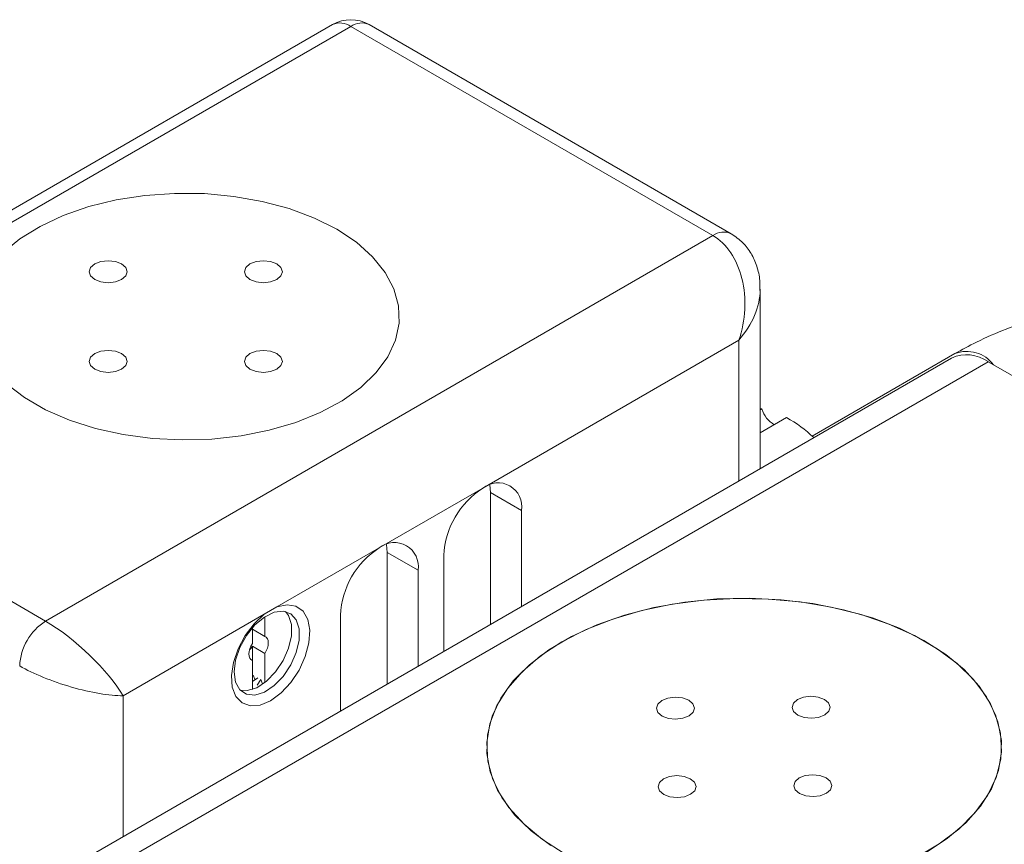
# Model space of a CAD drawing. Header units: inches. Extents: x 0.56 to 7.75, y 1.12 to 10.26.
# Tile 11 of 14: x 5.16 to 6, y 5.94 to 6.64. Entities that reach past the tile are written whole.
import ezdxf

# ---------------------------------------------------------------- set-up
doc = ezdxf.new("R2010")
doc.units = ezdxf.units.IN
doc.header["$MEASUREMENT"] = 0

msp = doc.modelspace()

# ---------------------------------------------------------------- linework, layer by layer
at = {"color": 7, "linetype": 'Continuous', "lineweight": 15}
for p, q in [((5.43074, 6.63634), (4.86064, 6.30722)), ((5.77135, 6.45775), (5.46199, 6.63634)), ((5.44637, 6.63479), (4.87626, 6.30567)), ((5.75572, 6.4562), (5.44637, 6.63479)), ((5.18562, 6.12709), (5.75572, 6.4562)), ((5.79613, 6.25735), (5.79613, 6.41045)), ((5.77782, 6.3669), (5.55906, 6.24061)), ((5.9595, 6.35167), (5.18098, 5.90223)), ((5.96236, 6.35543), (5.84045, 6.28505)), ((5.99075, 6.34857), (5.21222, 5.89914)), ((5.99075, 6.34857), (6.78554, 5.88975)), ((5.79613, 6.3084), (5.79752, 6.3082)), ((4.87626, 6.30567), (5.18562, 6.12709)), ((5.79613, 6.3074), (5.79752, 6.3082)), ((5.8186, 6.3008), (5.79613, 6.28782)), ((5.56569, 6.23678), (5.56513, 6.24347)), ((5.55906, 6.24061), (5.47067, 6.18958)), ((5.56569, 6.23678), (5.59221, 6.22147)), ((5.56569, 6.12432), (5.56569, 6.23678)), ((5.59221, 6.13963), (5.59221, 6.22147)), ((5.4773, 6.18575), (5.47674, 6.19244)), ((5.47067, 6.18958), (5.38329, 6.13914)), ((5.4773, 6.18575), (5.50382, 6.17044)), ((5.4773, 6.0733), (5.4773, 6.18575)), ((5.52592, 6.1832), (5.52592, 6.10136)), ((5.50382, 6.08861), (5.50382, 6.17044)), ((5.37244, 6.13288), (5.25191, 6.0633)), ((5.38329, 6.13914), (5.37244, 6.13288)), ((5.43753, 6.13217), (5.43753, 6.05034)), ((5.37291, 6.13084), (5.37291, 6.11407)), ((5.36231, 6.12147), (5.36231, 6.10794)), ((5.36231, 6.12019), (5.37291, 6.11407)), ((5.37291, 6.09956), (5.36231, 6.10568)), ((5.36231, 6.10568), (5.36231, 6.09344)), ((5.37291, 6.09956), (5.37291, 6.07466)), ((5.36231, 6.09344), (5.36133, 6.094)), ((5.36231, 6.09344), (5.36231, 6.06873)), ((5.36231, 6.0756), (5.36682, 6.07878)), ((5.36439, 6.07756), (5.36309, 6.08095)), ((5.36964, 6.07716), (5.36636, 6.0724)), ((5.37099, 6.07363), (5.36964, 6.07716))]:
    msp.add_line(p, q, dxfattribs=at)
at = {"color": 8, "linetype": 'Continuous', "lineweight": 15}
for p, q in [((5.77782, 6.24678), (5.77782, 6.3669)), ((5.25191, 6.0633), (5.25191, 5.94318))]:
    msp.add_line(p, q, dxfattribs=at)
at = {"color": 7, "linetype": 'Continuous', "lineweight": 15, "flags": 128}
for points in [[(5.43443, 6.46156), (5.41522, 6.4712), (5.39386, 6.47921), (5.37079, 6.48542), (5.34644, 6.48972), (5.32129, 6.49201), (5.29583, 6.49227), (5.27056, 6.49048), (5.24597, 6.48668), (5.22253, 6.48093), (5.20071, 6.47336), (5.18092, 6.46411), (5.16356, 6.45336), (5.14895, 6.44132)], [(5.43443, 6.46156), (5.41522, 6.4712), (5.39386, 6.47921), (5.37079, 6.48542), (5.34644, 6.48972), (5.32129, 6.49201), (5.29583, 6.49227), (5.27056, 6.49048), (5.24597, 6.48668), (5.22253, 6.48093), (5.20071, 6.47336), (5.18092, 6.46411), (5.16356, 6.45336), (5.14895, 6.44132)], [(5.15233, 6.32968), (5.16765, 6.31794), (5.18566, 6.30755), (5.20599, 6.2987), (5.22826, 6.29158), (5.25203, 6.28631), (5.27684, 6.283), (5.3022, 6.28172), (5.32763, 6.28249), (5.35262, 6.2853), (5.37669, 6.29008), (5.39938, 6.29675), (5.42024, 6.30518), (5.43886, 6.31521), (5.45488, 6.32663), (5.46799, 6.33923), (5.47794, 6.35276), (5.48453, 6.36696), (5.48764, 6.38155), (5.48719, 6.39624), (5.48321, 6.41076), (5.47576, 6.42482), (5.465, 6.43814), (5.45114, 6.45046), (5.43443, 6.46156)], [(5.15233, 6.32968), (5.16765, 6.31794), (5.18566, 6.30755), (5.20599, 6.2987), (5.22826, 6.29158), (5.25203, 6.28631), (5.27684, 6.283), (5.3022, 6.28172), (5.32763, 6.28249), (5.35262, 6.2853), (5.37669, 6.29008), (5.39938, 6.29675), (5.42024, 6.30518), (5.43886, 6.31521), (5.45488, 6.32663), (5.46799, 6.33923), (5.47794, 6.35276), (5.48453, 6.36696), (5.48764, 6.38155), (5.48719, 6.39624), (5.48321, 6.41076), (5.47576, 6.42482), (5.465, 6.43814), (5.45114, 6.45046), (5.43443, 6.46156)], [(5.25059, 6.43196), (5.24531, 6.434), (5.2391, 6.43471), (5.23288, 6.434), (5.2276, 6.43196), (5.22408, 6.42892), (5.22285, 6.42533), (5.22408, 6.42174), (5.2276, 6.4187), (5.23288, 6.41666), (5.2391, 6.41595), (5.24531, 6.41666), (5.25059, 6.4187), (5.25411, 6.42174), (5.25535, 6.42533), (5.25411, 6.42892), (5.25059, 6.43196)], [(5.38317, 6.43196), (5.3779, 6.434), (5.37168, 6.43471), (5.36546, 6.434), (5.36019, 6.43196), (5.35666, 6.42892), (5.35543, 6.42533), (5.35666, 6.42174), (5.36019, 6.4187), (5.36546, 6.41666), (5.37168, 6.41595), (5.3779, 6.41666), (5.38317, 6.4187), (5.38669, 6.42174), (5.38793, 6.42533), (5.38669, 6.42892), (5.38317, 6.43196)], [(5.25059, 6.35542), (5.24531, 6.35746), (5.2391, 6.35817), (5.23288, 6.35746), (5.2276, 6.35542), (5.22408, 6.35238), (5.22285, 6.34879), (5.22408, 6.3452), (5.2276, 6.34216), (5.23288, 6.34012), (5.2391, 6.33941), (5.24531, 6.34012), (5.25059, 6.34216), (5.25411, 6.3452), (5.25535, 6.34879), (5.25411, 6.35238), (5.25059, 6.35542)], [(5.38317, 6.35542), (5.3779, 6.35746), (5.37168, 6.35817), (5.36546, 6.35746), (5.36019, 6.35542), (5.35666, 6.35238), (5.35543, 6.34879), (5.35666, 6.3452), (5.36019, 6.34216), (5.36546, 6.34012), (5.37168, 6.33941), (5.3779, 6.34012), (5.38317, 6.34216), (5.38669, 6.3452), (5.38793, 6.34879), (5.38669, 6.35238), (5.38317, 6.35542)], [(5.37244, 6.13288), (5.3638, 6.12482), (5.35618, 6.11479), (5.35014, 6.10353), (5.34612, 6.09186), (5.34441, 6.08061), (5.34515, 6.07063), (5.34827, 6.06263), (5.35355, 6.05719), (5.36059, 6.05472), (5.3689, 6.05539), (5.37786, 6.05915), (5.38683, 6.06573), (5.39513, 6.07466), (5.40218, 6.08527), (5.40746, 6.0968), (5.41058, 6.1084), (5.41131, 6.11924), (5.40961, 6.12851), (5.40559, 6.13555), (5.39955, 6.13984), (5.39193, 6.14106), (5.38329, 6.13914)], [(5.92979, 5.92541), (5.94909, 5.93682), (5.96576, 5.94954), (5.97954, 5.96337), (5.9902, 5.97808), (5.99759, 5.99345), (6.00159, 6.00923), (6.00212, 6.02518), (5.99919, 6.04104), (5.99284, 6.05656), (5.98317, 6.0715), (5.97033, 6.08562), (5.95453, 6.0987), (5.93601, 6.11054), (5.91507, 6.12094), (5.89203, 6.12975), (5.86727, 6.13682), (5.84116, 6.14204), (5.81413, 6.14533), (5.7866, 6.14664), (5.75899, 6.14595), (5.73176, 6.14326), (5.70532, 6.13863), (5.6801, 6.13212), (5.65649, 6.12384), (5.63487, 6.11391), (5.61557, 6.1025), (5.5989, 6.08978), (5.58512, 6.07596), (5.57445, 6.06124), (5.56707, 6.04587), (5.56307, 6.03009), (5.56254, 6.01415), (5.56547, 5.99829), (5.57182, 5.98276), (5.58149, 5.96782), (5.59433, 5.9537), (5.61013, 5.94062), (5.62865, 5.92878)], [(5.93789, 5.92965), (5.95616, 5.94162), (5.97169, 5.95481), (5.98424, 5.96902), (5.99359, 5.98402), (5.99962, 5.99959), (6.00222, 6.01547), (6.00135, 6.03141), (5.99703, 6.04716), (5.98932, 6.06248), (5.97835, 6.07712), (5.96429, 6.09084), (5.94735, 6.10345), (5.92782, 6.11472), (5.90599, 6.1245), (5.88221, 6.13262), (5.85685, 6.13895), (5.83032, 6.1434), (5.80303, 6.1459), (5.77542, 6.1464), (5.74791, 6.1449), (5.72095, 6.14142), (5.69496, 6.13602), (5.67034, 6.12877), (5.64749, 6.11981), (5.62677, 6.10926)], [(5.34676, 6.08365), (5.348, 6.07489), (5.3516, 6.06834), (5.35724, 6.06457), (5.36443, 6.06393), (5.37251, 6.06647), (5.38079, 6.07196), (5.38851, 6.07992), (5.395, 6.08964), (5.39967, 6.10025), (5.40212, 6.11082), (5.40212, 6.1204), (5.39967, 6.12814), (5.395, 6.13336), (5.38851, 6.13559), (5.38079, 6.13463), (5.37251, 6.13057), (5.36443, 6.12377), (5.35724, 6.11483), (5.3516, 6.10455), (5.348, 6.09384), (5.34676, 6.08365)], [(5.35192, 6.06799), (5.35788, 6.06771), (5.36597, 6.07024), (5.37425, 6.07574), (5.38197, 6.0837), (5.38846, 6.09341), (5.39313, 6.10403), (5.39558, 6.1146), (5.39558, 6.12418), (5.39313, 6.13192), (5.39072, 6.13523)], [(5.36231, 6.09344), (5.36108, 6.09422), (5.36016, 6.09545), (5.35959, 6.09707), (5.35939, 6.09901), (5.35959, 6.10117), (5.36016, 6.10345), (5.36108, 6.10574), (5.36231, 6.10794)], [(5.37291, 6.11407), (5.37414, 6.11328), (5.37507, 6.11205), (5.37564, 6.11043), (5.37583, 6.1085), (5.37564, 6.10634), (5.37507, 6.10406), (5.37414, 6.10176), (5.37291, 6.09956)], [(5.62677, 6.10926), (5.6085, 6.0973), (5.59297, 6.08411), (5.58042, 6.0699), (5.57107, 6.05489), (5.56504, 6.03933), (5.56244, 6.02345), (5.56331, 6.00751), (5.56763, 5.99175), (5.57534, 5.97644), (5.58631, 5.9618), (5.60037, 5.94807), (5.61731, 5.93547)], [(5.36231, 6.10568), (5.36113, 6.10405), (5.35993, 6.10269)], [(5.7123, 6.04602), (5.71762, 6.04402), (5.72385, 6.04335), (5.73005, 6.04411), (5.73528, 6.04618), (5.73874, 6.04924), (5.7399, 6.05284), (5.73859, 6.05642), (5.73501, 6.05944), (5.72969, 6.06144), (5.72346, 6.06211), (5.71726, 6.06135), (5.71203, 6.05928), (5.70857, 6.05622), (5.70741, 6.05262), (5.70872, 6.04904), (5.7123, 6.04602)], [(5.82826, 6.04682), (5.83357, 6.04483), (5.83981, 6.04415), (5.84601, 6.04491), (5.85124, 6.04698), (5.8547, 6.05005), (5.85586, 6.05365), (5.85455, 6.05723), (5.85096, 6.06025), (5.84565, 6.06224), (5.83942, 6.06291), (5.83321, 6.06216), (5.82798, 6.06009), (5.82452, 6.05702), (5.82336, 6.05342), (5.82467, 6.04984), (5.82826, 6.04682)], [(5.7137, 5.97908), (5.71901, 5.97708), (5.72524, 5.97641), (5.73145, 5.97717), (5.73668, 5.97924), (5.74014, 5.9823), (5.7413, 5.9859), (5.73999, 5.98948), (5.7364, 5.9925), (5.73109, 5.9945), (5.72485, 5.99517), (5.71865, 5.99441), (5.71342, 5.99234), (5.70996, 5.98927), (5.7088, 5.98568), (5.71011, 5.9821), (5.7137, 5.97908)], [(5.82965, 5.97988), (5.83497, 5.97788), (5.8412, 5.97721), (5.8474, 5.97797), (5.85263, 5.98004), (5.85609, 5.98311), (5.85725, 5.98671), (5.85594, 5.99029), (5.85236, 5.99331), (5.84704, 5.9953), (5.84081, 5.99597), (5.83461, 5.99522), (5.82938, 5.99315), (5.82592, 5.99008), (5.82476, 5.98648), (5.82607, 5.9829), (5.82965, 5.97988)]]:
    msp.add_lwpolyline(points, dxfattribs=at)
at = {"color": 7, "linetype": 'Continuous', "lineweight": 15}
for centre, radius, start, end in [((5.44637, 6.60927), 0.03125, 60.00269, 119.99731), ((5.97244, 6.32302), 0.03144, 54.38237, 114.30703), ((5.8201, 6.31497), 0.02356, 196.68778, 239.27982), ((5.76523, 6.20363), 0.11086, 46.2782, 61.22221), ((5.572, 6.22475), 0.02047, 350.78595, 129.20329), ((5.59788, 6.17992), 0.07204, 122.60547, 177.39453), ((5.48361, 6.17372), 0.02047, 350.78594, 129.20329), ((5.50949, 6.1289), 0.07204, 122.60548, 177.39453), ((5.2115, 6.08663), 0.04803, 122.60545, 177.39451)]:
    msp.add_arc(centre, radius, start, end, dxfattribs=at)
at = {"color": 8, "linetype": 'Continuous', "lineweight": 15}
for centre, radius, start, end in [((5.43721, 6.62201), 0.01572, 54.38201, 114.30734), ((5.45552, 6.62201), 0.01572, 65.69284, 125.61782), ((5.7648, 6.44424), 0.01501, 64.09016, 127.18738), ((5.97257, 6.32866), 0.02865, 36.79519, 110.8749)]:
    msp.add_arc(centre, radius, start, end, dxfattribs=at)
at = {"color": 7, "linetype": 'Continuous', "lineweight": 15}
for centre, major_axis, ratio, start_param, end_param in [((5.73363, 6.39241), (0.00835, 0.06845), 0.71152, 4.418475, 5.989272), ((5.20772, 6.08881), (0.048, -0.04421), 0.264838, 0.702881, 2.273677), ((5.20772, 6.08881), (0.06229, -0.01947), 0.264711, 4.009543, 5.58034)]:
    msp.add_ellipse(centre, major_axis=major_axis, ratio=ratio, start_param=start_param, end_param=end_param, dxfattribs=at)
at = {"color": 8, "linetype": 'Continuous', "lineweight": 15}
msp.add_ellipse((5.73363, 6.39241), major_axis=(0.05511, 0.04144), ratio=0.711499, start_param=5.006453, end_param=5.77933, dxfattribs=at)
at = {"color": 7, "linetype": 'Continuous', "lineweight": 15}
for points, knots in [([(5.79581, 6.40939), (5.79588, 6.41219), (5.79606, 6.41923), (5.7936, 6.43003), (5.78873, 6.44103), (5.78146, 6.45078), (5.77482, 6.45536), (5.77135, 6.45775)], [0, 0, 0, 0, 0.146397, 0.368352, 0.577415, 0.779425, 1, 1, 1, 1]), ([(6.29962, 6.38804), (6.2988, 6.38832), (6.28915, 6.39156), (6.26935, 6.39609), (6.24047, 6.40145), (6.2107, 6.40478), (6.18053, 6.40629), (6.15018, 6.40593), (6.11996, 6.40371), (6.09014, 6.39966), (6.06102, 6.39379), (6.03286, 6.38613), (6.00596, 6.37668), (5.98235, 6.36642), (5.96845, 6.35878), (5.96236, 6.35543)], [0, 0, 0, 0, 0.007845, 0.092366, 0.17659, 0.260558, 0.344347, 0.428049, 0.511763, 0.595566, 0.679553, 0.76383, 0.848499, 0.933647, 1, 1, 1, 1])]:
    msp.add_open_spline(points, degree=3, knots=knots, dxfattribs=at)

doc.saveas('drawing.dxf')
